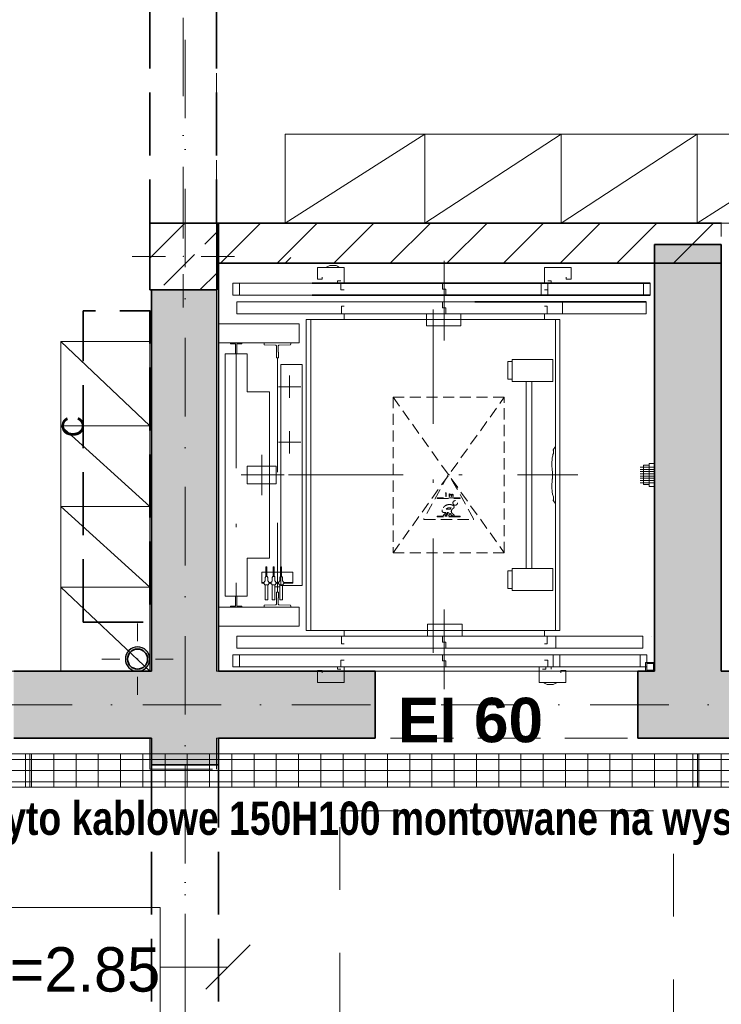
# Model space of a CAD drawing. Header units: millimetres. Extents: x 82175 to 237000, y 24756 to 471700.
# Tile 90 of 256: x 106547 to 109700, y 241211 to 245640. Entities that reach past the tile are written whole.
import ezdxf
from ezdxf.enums import TextEntityAlignment as Align

# ---------------------------------------------------------------- set-up
doc = ezdxf.new("R2010")
doc.units = ezdxf.units.MM
for name, pattern in [('DASHED', [0.75, 0.5, -0.25]), ('Krawędzie ukryte', [3.912222, 2.822222, -1.09]), ('Kropki i Kreski', [6.702778, 3.527778, -1.763889, 0, -1.411111]), ('Przerywana', [5.644444, 2.822222, -2.822222]), ('TRAZO_Y_PUNTO', [10.3, 5.15, -2.5, 0.15, -2.5])]:
    doc.linetypes.add(name, pattern=pattern)
for name, color, linetype, lineweight in [('#_EL - opis', 7, 'Continuous', 20), ('2DE_PRO_Cblf304L', 30, 'Continuous', 15), ('CP_DETAL', 33, 'Continuous', 9)]:
    doc.layers.add(name, color=color, linetype=linetype, lineweight=lineweight)
for name, color, linetype in [('2D - Ogólne', 8, 'Continuous'), ('2D - Rysunki i Obrazki', 8, 'Continuous'), ('Drzwi Archicad', 8, 'Continuous'), ('Instalacje - Went_Klim', 8, 'Continuous'), ('Instalacje - Wod_Kan', 8, 'Continuous'), ('Konstrukcja - Belki', 8, 'Continuous'), ('Konstrukcja - Siatka mod', 8, 'Continuous'), ('Konstrukcja - Stropy', 8, 'Continuous'), ('Konstrukcja - Słupy', 8, 'Continuous'), ('Konstrukcja - Ściany działowe', 8, 'Continuous'), ('Konstrukcja - Ściany nośne wew..P', 8, 'Continuous'), ('Opisy - Etykiety', 8, 'Continuous'), ('Opisy - Tekst', 8, 'Continuous'), ('Wnętrze - Umeblowanie', 8, 'Continuous')]:
    doc.layers.add(name, color=color, linetype=linetype)
doc.styles.add('CP_ATTR', font='ARIAL.TTF')
doc.styles.add('OP_100', font='ARIALN.TTF', dxfattribs={"width": 0.8, "height": 20})
doc.styles.add('STYL_AUTOMATYCZNY_5', font='txt')
doc.styles.add('STYL_AUTOMATYCZNY_7', font='txt')
doc.styles.add('STYL_AUTOMATYCZNY_8', font='txt')

# ---------------------------------------------------------------- blocks, each defined once
blk = doc.blocks.new('2Dcblfmark100')
at = {"color": 3}
for p, q in [((-10, -50), (-10, 50)), ((10, -50), (10, 50))]:
    blk.add_line(p, q, dxfattribs=at)
blk = doc.blocks.new('2dcblf_korcf105v_b150_h105_j5jok0')
at = {"layer": 'CP_DETAL'}
h = blk.add_hatch(dxfattribs=at)
h.set_pattern_fill('_USER', color=256, scale=100, angle=90, style=0, pattern_type=0)
h.set_pattern_definition([(90, (-3e-14, 0), (-100, 6e-15), [])])
h.paths.add_polyline_path([(0, 75), (20100, 75), (20100, -75), (0, -75)])
for p, q in [((0, 75), (20100, 75)), ((0, -75), (20100, -75))]:
    blk.add_line(p, q)
for p, q in [((20100, 50), (0, 50)), ((0, 0), (20100, 0)), ((20100, -50), (0, -50))]:
    blk.add_line(p, q, dxfattribs=at)
at = {"yscale": 1.5}
for p in [(12000, 0), (15000, 0)]:
    blk.add_blockref('2Dcblfmark100', p, dxfattribs=at)
at = {"linetype": 'ByBlock', "style": 'CP_ATTR', "flags": 9}
for tag in ['NAME', 'NUMBER', 'GROUP', 'ORDER-NO', 'PRODUCER', 'COUPLERS', 'MOUNTDIST', 'MOUNTINGS', 'OTHER', 'WEIGHT', 'DIVIDER', 'COVER']:
    blk.add_attdef(tag, text='', height=0.00005, dxfattribs=at).set_placement((-0.1, 0), align=Align.MIDDLE_LEFT)

msp = doc.modelspace()

# ---------------------------------------------------------------- hatches: boundary and pattern name
at = {"layer": 'Instalacje - Wod_Kan', "linetype": 'Continuous', "lineweight": 13}
h = msp.add_hatch(color=8, dxfattribs=at)
h.paths.add_polyline_path([(107021.8, 242763.9, 0.414214), (107076.8, 242708.9, 0.414214), (107131.8, 242763.9, 0.414214), (107076.8, 242818.9, 0.414214)])
h.paths.add_polyline_path([(107076.8, 242718.9, -1), (107076.8, 242808.9, -1)], flags=0)
at = {"layer": 'Konstrukcja - Słupy', "linetype": 'Continuous', "lineweight": 25}
h = msp.add_hatch(dxfattribs=at)
h.set_pattern_fill('Beton_zbrojony_0004', color=8, style=0, pattern_type=2)
h.set_pattern_definition([(45, (-135208.59, 523986.62), (-183.84776, 183.84776), []), (45, (-135300.5, 524078.54), (-183.84776, 183.84776), [195, -65])])
h.paths.add_polyline_path([(107132.4, 244424.9), (107432.4, 244424.9), (107432.4, 244724.9), (107132.4, 244724.9)])
at = {"layer": 'Konstrukcja - Ściany działowe', "linetype": 'Continuous', "lineweight": 13}
h = msp.add_hatch(dxfattribs=at)
h.set_pattern_fill('Bloczki_ceramiczne_0004', color=8, style=0, pattern_type=2)
h.set_pattern_definition([(45, (-135208.59, 523986.62), (-127.27922, 127.27922), [])])
h.paths.add_polyline_path([(107432.4, 244544.9), (109701.8, 244544.9), (109701.8, 244724.9), (107432.4, 244724.9)])
at = {"layer": 'Konstrukcja - Ściany nośne wew..P', "linetype": 'Continuous', "lineweight": 13}
for points in [[(107432.4, 244424.9), (107140, 244424.9), (107140, 242288.9), (107440, 242288.9), (107440, 244724.9), (107432.4, 244724.9)], [(109700, 242708.9), (109700, 244628.9), (109400, 244628.9), (109400, 242708.9)], [(106520, 242408.9), (107140, 242408.9), (107140, 242708.9), (106520, 242708.9)], [(107440, 242408.9), (108145, 242408.9), (108145, 242708.9), (107440, 242708.9)], [(112146.5, 242708.9), (109325.1, 242708.9), (109325.1, 242408.9), (112146.5, 242408.9)]]:
    msp.add_hatch(color=8, dxfattribs=at).paths.add_polyline_path(points)

# ---------------------------------------------------------------- linework, layer by layer
at = {"layer": '2D - Ogólne', "color": 8, "linetype": 'Przerywana', "lineweight": 13, "ltscale": 100, "flags": 128}
msp.add_lwpolyline([(107985.1, 242081.3), (109485.1, 242081.3), (109485.1, 240581.3), (107985.1, 240581.3)], close=True, dxfattribs=at)
at = {"layer": '2D - Rysunki i Obrazki', "color": 8, "linetype": 'Continuous', "lineweight": 13, "ltscale": 100}
for p, q in [((107740, 244544.9), (107765, 244569.9)), ((107440, 242708.9), (107440, 244544.9)), ((107765, 244544.9), (107440, 244544.9)), ((107885, 244524.9), (108005, 244524.9)), ((107885, 244471.9), (107885, 244524.9)), ((107925, 244524.9), (107929.6, 244528.7)), ((107925, 244524.9), (107925, 244524.9)), ((107929.6, 244528.7), (107935.3, 244531.7)), ((107935.3, 244531.7), (107941.3, 244533.4)), ((107941.3, 244533.4), (107947.5, 244533.9)), ((107962.5, 244533.9), (107947.4, 244533.9)), ((107968.7, 244533.4), (107962.5, 244533.9)), ((107974.7, 244531.7), (107968.7, 244533.4)), ((107980.4, 244528.7), (107974.7, 244531.7)), ((107985, 244524.9), (107980.4, 244528.7)), ((107985, 244524.9), (107985, 244524.9)), ((108005, 244524.9), (108005, 244454.9)), ((108905, 244524.9), (108905, 244454.9)), ((109025, 244524.9), (108905, 244524.9)), ((109021, 244544.9), (109040, 244544.9)), ((109021, 244544.9), (109400, 244544.9)), ((109025, 244471.9), (109025, 244524.9)), ((109400, 244544.9), (109400, 242708.9)), ((107907, 244481.9), (107907, 244471.9)), ((109003, 244481.9), (109003, 244471.9)), ((107505, 244454.9), (107505, 244400.9)), ((108920, 244454.9), (107505, 244454.9)), ((109381, 244454.9), (107505, 244454.9)), ((107535, 244400.9), (107535, 244454.9)), ((107907, 244471.9), (107885, 244471.9)), ((107975, 244464.9), (107990, 244464.9)), ((107975, 244454.9), (107975, 244464.9)), ((107990, 244454.9), (107990, 244424.9)), ((108055, 244454.9), (108055, 244454.9)), ((108405, 244454.9), (108055, 244454.9)), ((108405, 244454.9), (108055, 244454.9)), ((108405, 244454.9), (108405, 244454.9)), ((108447.5, 244454.9), (108447.5, 244427.9)), ((108505, 244454.9), (108505, 244454.9)), ((108855, 244454.9), (108505, 244454.9)), ((108855, 244454.9), (108505, 244454.9)), ((108855, 244454.9), (108855.1, 244454.9)), ((108890, 244454.9), (108890, 244400.9)), ((108935, 244464.9), (108920, 244464.9)), ((108920, 244400.9), (108920, 244454.9)), ((108920, 244454.9), (108920, 244424.9)), ((108935, 244454.9), (108935, 244464.9)), ((109003, 244471.9), (109025, 244471.9)), ((109351, 244454.9), (109351, 244400.9)), ((109381, 244400.9), (109381, 244454.9)), ((108920, 244400.9), (107505, 244400.9)), ((109381, 244400.9), (107505, 244400.9)), ((108005, 244424.9), (107990, 244424.9)), ((108405, 244400.9), (108055, 244400.9)), ((108447.5, 244427.9), (108462.5, 244427.9)), ((108462.5, 244427.9), (108462.5, 244400.9)), ((108855, 244400.9), (108505, 244400.9)), ((108905, 244424.9), (108920, 244424.9)), ((107523, 244370.9), (107523, 244316.9)), ((108987, 244370.9), (107523, 244370.9)), ((109363, 244370.9), (107523, 244370.9)), ((109363, 244370.9), (107687, 244370.9)), ((108005, 244350.9), (107993, 244350.9)), ((107993, 244350.9), (107993, 244316.9)), ((108405, 244370.9), (108055, 244370.9)), ((108405, 244370.9), (108055, 244370.9)), ((108055, 244370.9), (108055, 244370.9)), ((108405, 244370.9), (108405, 244370.9)), ((108447.5, 244343.9), (108447.5, 244370.9)), ((108855, 244370.9), (108505, 244370.9)), ((108855, 244370.9), (108505, 244370.9)), ((108505, 244370.9), (108505, 244370.9)), ((108855, 244370.9), (108855.1, 244370.9)), ((108905, 244350.9), (108917, 244350.9)), ((108917, 244316.9), (108917, 244350.9)), ((108987, 244316.9), (108987, 244370.9)), ((109363, 244316.9), (109363, 244370.9)), ((107523, 244316.9), (108987, 244316.9)), ((107523, 244316.9), (107523, 244316.9)), ((108987, 244316.9), (107523, 244316.9)), ((107523, 244316.9), (109363, 244316.9)), ((109363, 244316.9), (107523, 244316.9)), ((109363, 244316.9), (107687, 244316.9)), ((108005, 244291.9), (108005, 244316.9)), ((108405, 244316.9), (108055, 244316.9)), ((108156, 244316.9), (108304, 244316.9)), ((108156, 244316.9), (108156, 244316.9)), ((108304, 244316.9), (108304, 244316.9)), ((108375, 244316.9), (108375, 244262.9)), ((108462.5, 244343.9), (108447.5, 244343.9)), ((108462.5, 244316.9), (108462.5, 244343.9)), ((108855, 244316.9), (108505, 244316.9)), ((108530, 244262.9), (108530, 244316.9)), ((108905, 244316.9), (108743, 244316.9)), ((108905, 244291.9), (108905, 244316.9)), ((108955, 244316.9), (108955, 244316.9)), ((108955, 244316.9), (108955, 244316.9)), ((108955, 244316.9), (108955, 244316.9)), ((107803, 244271.9), (107440, 244271.9)), ((107440, 244271.9), (107440, 244186.9)), ((107803, 244186.9), (107803, 244271.9)), ((107835, 242891.9), (107835, 244291.9)), ((107835, 244291.9), (108975, 244291.9)), ((107855, 244291.9), (108955, 244291.9)), ((107855, 244291.9), (107855, 244166.9)), ((107855, 244291.9), (107855, 242891.9)), ((108375, 244262.9), (108530, 244262.9)), ((108955, 244291.9), (108743, 244291.9)), ((108955, 244291.9), (108955, 242891.9)), ((108955, 244291.9), (108955, 244166.9)), ((108975, 244291.9), (108975, 242891.9)), ((107440, 244186.9), (107803, 244186.9)), ((107495, 244182.9), (107495, 244185.9)), ((107544, 244186.9), (107496, 244186.9)), ((107516.5, 244181.9), (107496, 244181.9)), ((107517.5, 244180.9), (107517.5, 244137.9)), ((107522.5, 244137.9), (107522.5, 244180.9)), ((107523.5, 244181.9), (107544, 244181.9)), ((107545, 244185.9), (107545, 244182.9)), ((107645, 244186.9), (107645, 244179.8)), ((107645, 244186.9), (107765, 244186.9)), ((107698.1, 244175.7), (107647.9, 244176.8)), ((107701, 244145.3), (107701, 244172.7)), ((107709, 244145.3), (107709, 244172.7)), ((107711.9, 244175.7), (107762.1, 244176.8)), ((107765, 244186.9), (107765, 244179.8)), ((107570, 244136.9), (107470, 244136.9)), ((107470, 244136.9), (107470, 243046.9)), ((107521.5, 244136.9), (107518.5, 244136.9)), ((107520, 244136.9), (107520, 243731.9)), ((107520, 244136.9), (107520, 243856.9)), ((107570, 243965.9), (107570, 244136.9)), ((107700.6, 244144.9), (107700.5, 244144.9)), ((107700.5, 244119.9), (107700.5, 244144.9)), ((107709.5, 244144.9), (107709.4, 244144.9)), ((107709.5, 244119.9), (107709.5, 244144.9)), ((107701.5, 244118.9), (107700.5, 244119.9)), ((107701.5, 244118.9), (107708.5, 244118.9)), ((107705, 244118.9), (107705, 243731.9)), ((107708.5, 244118.9), (107709.5, 244119.9)), ((107720, 244088.9), (107720, 243094.9)), ((107817, 244088.9), (107720, 244088.9)), ((107817, 244088.9), (107817, 243094.9)), ((108760.9, 244101.9), (108740.9, 244101.9)), ((108740.9, 244101.9), (108740.9, 244022.4)), ((108943.4, 244111.9), (108760.9, 244111.9)), ((108760.9, 244111.9), (108760.9, 244012.4)), ((108943.4, 244012.4), (108943.4, 244111.9)), ((108740.9, 244022.4), (108760.9, 244022.4)), ((108760.9, 244012.4), (108943.4, 244012.4)), ((108824, 244012.4), (108824, 243171.4)), ((108849, 243171.4), (108849, 244012.4)), ((107670, 243965.9), (107570, 243965.9)), ((107670, 243965.9), (107670, 243217.9)), ((108954.9, 243719.7), (108944, 243705)), ((108944, 243705.2), (108944.1, 243705.2)), ((108946, 243702), (108946, 243688.1)), ((108955.1, 243464.1), (108954.9, 243719.7)), ((108938.5, 243639.7), (108938.5, 243639.7)), ((108938.5, 243639.7), (108938.5, 243629.8)), ((108938.6, 243640.1), (108938.6, 243640.1)), ((108941.9, 243673.6), (108940, 243668.7)), ((108940, 243656.8), (108940, 243668.7)), ((108941.9, 243673.6), (108942.8, 243678.6)), ((109376, 243643.4), (109376, 243540.4)), ((109376, 243643.4), (109400, 243643.4)), ((109400, 243643.4), (109400, 243540.4)), ((107570, 243631.9), (107570, 243551.9)), ((107700, 243631.9), (107570, 243631.9)), ((107700, 243631.9), (107700, 243551.9)), ((108938.6, 243637.3), (108938.5, 243637.3)), ((108938.5, 243636.9), (108938.5, 243636.9)), ((108940, 243624.1), (108940.1, 243612.4)), ((108940.1, 243612.4), (108941.9, 243607.8)), ((108941.9, 243574.4), (108941.9, 243607.8)), ((109335, 243626.9), (109395, 243626.9)), ((109335, 243616.9), (109395, 243616.9)), ((109335, 243606.9), (109395, 243606.9)), ((109335, 243596.9), (109395, 243596.9)), ((109340, 243626.9), (109351, 243626.9)), ((109340, 243616.9), (109351, 243616.9)), ((109340, 243606.9), (109351, 243606.9)), ((109340, 243596.9), (109351, 243596.9)), ((109351, 243635.4), (109376, 243635.4)), ((109351, 243635.4), (109351, 243548.4)), ((107570, 243551.9), (107700, 243551.9)), ((108940.9, 243572.4), (108940, 243569.5)), ((108940, 243557.6), (108940, 243569.5)), ((108941.9, 243574.4), (108940.9, 243572.4)), ((109335, 243586.9), (109395, 243586.9)), ((109335, 243576.9), (109395, 243576.9)), ((109335, 243566.9), (109395, 243566.9)), ((109335, 243556.9), (109395, 243556.9)), ((109340, 243586.9), (109351, 243586.9)), ((109340, 243576.9), (109351, 243576.9)), ((109340, 243566.9), (109351, 243566.9)), ((109340, 243556.9), (109351, 243556.9)), ((108938.5, 243540.5), (108938.5, 243530.6)), ((108938.5, 243540.5), (108938.5, 243540.5)), ((108938.5, 243537.7), (108938.5, 243537.7)), ((108940, 243524.8), (108940.1, 243513.2)), ((108940.1, 243513.2), (108941.9, 243508.6)), ((109351, 243548.4), (109376, 243548.4)), ((109376, 243540.4), (109400, 243540.4)), ((108944, 243477.1), (108944.1, 243477.1)), ((108944, 243477.1), (108955.1, 243464.1)), ((108945.7, 243494.5), (108946, 243494.1)), ((108946, 243494.1), (108946, 243480.3)), ((107705, 243064.9), (107705, 243376.9)), ((107705, 243064.9), (107705, 243376.9)), ((107570, 243217.9), (107570, 243046.9)), ((107670, 243217.9), (107570, 243217.9)), ((107653.7, 243154.9), (107635.1, 243154.9)), ((107635.1, 243154.9), (107635.1, 243104.9)), ((107653.7, 243178.7), (107653.7, 243135.1)), ((107658.4, 243178.7), (107653.7, 243178.7)), ((107658.4, 243135.1), (107658.4, 243178.7)), ((107685.7, 243154.9), (107658.4, 243154.9)), ((107685.7, 243178.7), (107685.7, 243135.1)), ((107690.4, 243178.7), (107685.7, 243178.7)), ((107690.4, 243135.1), (107690.4, 243178.7)), ((107719.7, 243154.9), (107690.4, 243154.9)), ((107719.7, 243178.7), (107719.7, 243135.1)), ((107724.4, 243178.7), (107719.7, 243178.7)), ((107724.4, 243135.1), (107724.4, 243178.7)), ((107775.1, 243154.9), (107724.4, 243154.9)), ((107775.1, 243104.9), (107775.1, 243154.9)), ((108760.9, 243161.4), (108740.9, 243161.4)), ((108740.9, 243161.4), (108740.9, 243081.9)), ((108943.4, 243171.4), (108760.9, 243171.4)), ((108760.9, 243171.4), (108760.9, 243071.9)), ((108943.4, 243071.9), (108943.4, 243171.4)), ((107635.1, 243107.9), (107644.1, 243107.9)), ((107647.6, 243110), (107644.1, 243110)), ((107644.1, 243110), (107644.1, 243102.3)), ((107650.1, 243114), (107647.6, 243114)), ((107647.6, 243114), (107647.6, 243110)), ((107650.1, 243131.1), (107651.1, 243132.1)), ((107650.1, 243114), (107650.1, 243131.1)), ((107651.1, 243134.6), (107651.6, 243135.1)), ((107651.1, 243132.1), (107651.1, 243134.6)), ((107651.6, 243135.1), (107660.6, 243135.1)), ((107660.6, 243135.1), (107661.1, 243134.6)), ((107661.1, 243134.6), (107661.1, 243132.1)), ((107661.1, 243132.1), (107662.1, 243131.1)), ((107662.1, 243131.1), (107662.1, 243114)), ((107664.6, 243114), (107662.1, 243114)), ((107664.6, 243110), (107664.6, 243114)), ((107668, 243110), (107664.6, 243110)), ((107668, 243102.3), (107668, 243110)), ((107668, 243107.9), (107676.1, 243107.9)), ((107679.6, 243110), (107676.1, 243110)), ((107676.1, 243110), (107676.1, 243102.3)), ((107679.6, 243114), (107682.1, 243114)), ((107682.1, 243114), (107679.6, 243114)), ((107679.6, 243110), (107679.6, 243114)), ((107682.1, 243131.1), (107683.1, 243132.1)), ((107682.1, 243114), (107682.1, 243131.1)), ((107683.1, 243134.6), (107683.6, 243135.1)), ((107683.1, 243132.1), (107683.1, 243134.6)), ((107683.6, 243135.1), (107692.6, 243135.1)), ((107692.6, 243135.1), (107693.1, 243134.6)), ((107693.1, 243134.6), (107693.1, 243132.1)), ((107693.1, 243132.1), (107694.1, 243131.1)), ((107694.1, 243131.1), (107694.1, 243114)), ((107694.1, 243114), (107696.6, 243114)), ((107696.6, 243114), (107694.1, 243114)), ((107696.6, 243114), (107696.6, 243110)), ((107700, 243110), (107696.6, 243110)), ((107700, 243102.3), (107700, 243110)), ((107700, 243107.9), (107710.1, 243107.9)), ((107713.6, 243110), (107710.1, 243110)), ((107710.1, 243110), (107710.1, 243102.3)), ((107713.6, 243114), (107716.1, 243114)), ((107716.1, 243114), (107713.6, 243114)), ((107713.6, 243114), (107716.1, 243114)), ((107713.6, 243110), (107713.6, 243114)), ((107716.1, 243131.1), (107717.1, 243132.1)), ((107716.1, 243114), (107716.1, 243131.1)), ((107717.1, 243134.6), (107717.6, 243135.1)), ((107717.1, 243132.1), (107717.1, 243134.6)), ((107717.6, 243135.1), (107726.6, 243135.1)), ((107726.6, 243135.1), (107727.1, 243134.6)), ((107727.1, 243134.6), (107727.1, 243132.1)), ((107727.1, 243132.1), (107728.1, 243131.1)), ((107728.1, 243131.1), (107728.1, 243114)), ((107728.1, 243114), (107730.6, 243114)), ((107730.6, 243114), (107728.1, 243114)), ((107728.1, 243114), (107730.6, 243114)), ((107730.6, 243114), (107730.6, 243110)), ((107734, 243110), (107730.6, 243110)), ((107734, 243102.3), (107734, 243110)), ((107734, 243107.9), (107775.1, 243107.9)), ((107635.1, 243104.9), (107644.1, 243104.9)), ((107644.1, 243102.3), (107647.6, 243102.3)), ((107647.6, 243098.3), (107647.6, 243102.3)), ((107664.6, 243098.4), (107647.6, 243098.3)), ((107650.1, 243098.3), (107650.1, 243032.1)), ((107662.1, 243032.1), (107662.1, 243098.3)), ((107664.6, 243102.3), (107668, 243102.3)), ((107664.6, 243102.3), (107664.6, 243098.4)), ((107668, 243104.9), (107676.1, 243104.9)), ((107676.1, 243102.3), (107679.6, 243102.3)), ((107679.6, 243098.4), (107679.6, 243102.3)), ((107696.6, 243098.3), (107679.6, 243098.4)), ((107682.1, 243098.3), (107682.1, 243032.1)), ((107694.1, 243032.1), (107694.1, 243098.3)), ((107696.6, 243102.3), (107700, 243102.3)), ((107696.6, 243102.3), (107696.6, 243098.3)), ((107697.1, 243088.4), (107713.1, 243088.4)), ((107700, 243104.9), (107710.1, 243104.9)), ((107701.5, 243064.9), (107700.5, 243063.9)), ((107700.5, 243063.9), (107700.5, 243038.9)), ((107701.5, 243064.9), (107708.5, 243064.9)), ((107705.1, 243088.4), (107705.1, 243092.4)), ((107705.1, 243088.4), (107705.1, 243084.8)), ((107708.5, 243064.9), (107709.5, 243063.9)), ((107709.5, 243063.9), (107709.5, 243038.9)), ((107710.1, 243102.3), (107713.6, 243102.3)), ((107713.6, 243098.3), (107713.6, 243102.3)), ((107730.6, 243098.3), (107713.6, 243098.3)), ((107716.1, 243098.3), (107716.1, 243032.1)), ((107817, 243094.9), (107720, 243094.9)), ((107728.1, 243096.9), (107728.1, 243098.3)), ((107728.1, 243032.1), (107728.1, 243096.9)), ((107730.6, 243102.3), (107734, 243102.3)), ((107730.6, 243102.3), (107730.6, 243098.3)), ((107734, 243104.9), (107775.1, 243104.9)), ((108740.9, 243081.9), (108760.9, 243081.9)), ((108760.9, 243071.9), (108943.4, 243071.9)), ((107570, 243046.9), (107470, 243046.9)), ((107517.5, 243002.9), (107517.5, 243045.9)), ((107521.5, 243046.9), (107518.5, 243046.9)), ((107522.5, 243045.9), (107522.5, 243002.9)), ((107650.1, 243032.1), (107651.1, 243031.1)), ((107651.1, 243031.1), (107661.1, 243031.1)), ((107661.1, 243031.1), (107662.1, 243032.1)), ((107682.1, 243032.1), (107683.1, 243031.1)), ((107683.1, 243031.1), (107693.1, 243031.1)), ((107693.1, 243031.1), (107694.1, 243032.1)), ((107700.6, 243038.9), (107700.5, 243038.9)), ((107701, 243038.5), (107701, 243011)), ((107709, 243038.5), (107709, 243011)), ((107709.5, 243038.9), (107709.4, 243038.9)), ((107716.1, 243032.1), (107717.1, 243031.1)), ((107717.1, 243031.1), (107727.1, 243031.1)), ((107727.1, 243031.1), (107728.1, 243032.1)), ((107803, 242996.9), (107440, 242996.9)), ((107440, 242996.9), (107440, 242911.9)), ((107495, 243000.9), (107495, 242997.9)), ((107516.5, 243001.9), (107496, 243001.9)), ((107544, 242996.9), (107496, 242996.9)), ((107523.5, 243001.9), (107544, 243001.9)), ((107545, 242997.9), (107545, 243000.9)), ((107645, 242996.9), (107645, 243003.9)), ((107645, 242996.9), (107765, 242996.9)), ((107698.1, 243008), (107647.9, 243006.9)), ((107711.9, 243008), (107762.1, 243006.9)), ((107765, 242996.9), (107765, 243003.9)), ((107803, 242911.9), (107803, 242996.9)), ((108955, 242891.9), (108955, 242985.9)), ((107440, 242911.9), (107803, 242911.9)), ((107835, 242891.9), (108975, 242891.9)), ((108005, 242891.9), (108005, 242866.9)), ((108380, 242920.9), (108380, 242866.9)), ((108535, 242920.9), (108380, 242920.9)), ((108535, 242866.9), (108535, 242920.9)), ((108955, 242891.9), (108743, 242891.9)), ((108905, 242891.9), (108905, 242866.9)), ((107523, 242866.9), (107711, 242866.9)), ((108957, 242866.9), (107523, 242866.9)), ((107523, 242866.9), (107523, 242812.9)), ((107523, 242866.9), (108957, 242866.9)), ((107523, 242866.9), (107523, 242866.9)), ((109347, 242866.9), (107523, 242866.9)), ((107523, 242866.9), (109347, 242866.9)), ((107955, 242866.9), (107955.1, 242866.9)), ((107955, 242866.9), (107955.1, 242866.9)), ((107955, 242866.9), (107955.1, 242866.9)), ((107993, 242866.9), (107993, 242832.9)), ((108055, 242866.9), (108405, 242866.9)), ((108447.5, 242866.9), (108447.5, 242839.9)), ((108505, 242866.9), (108855, 242866.9)), ((108754, 242866.9), (108606, 242866.9)), ((108606, 242866.9), (108606.1, 242866.9)), ((108905, 242866.9), (108743, 242866.9)), ((108754, 242866.9), (108754.1, 242866.9)), ((108917, 242832.9), (108917, 242866.9)), ((108957, 242812.9), (108957, 242866.9)), ((109347, 242812.9), (109347, 242866.9)), ((109347, 242866.9), (109347, 242866.9)), ((109387, 242866.9), (109387, 242866.9)), ((107523, 242812.9), (108617, 242812.9)), ((107523, 242812.9), (107711, 242812.9)), ((107523, 242812.9), (108957, 242812.9)), ((107523, 242812.9), (109347, 242812.9)), ((108005, 242832.9), (107993, 242832.9)), ((108055, 242812.9), (108405, 242812.9)), ((108055, 242812.9), (108405, 242812.9)), ((108055, 242812.9), (108055, 242812.9)), ((108405, 242812.9), (108405, 242812.9)), ((108447.5, 242839.9), (108462.5, 242839.9)), ((108462.5, 242839.9), (108462.5, 242812.9)), ((108505, 242812.9), (108855, 242812.9)), ((108505, 242812.9), (108855, 242812.9)), ((108505, 242812.9), (108505, 242812.9)), ((108855, 242812.9), (108855.1, 242812.9)), ((108905, 242832.9), (108917, 242832.9)), ((107505, 242782.9), (108243, 242782.9)), ((107505, 242782.9), (108617, 242782.9)), ((107505, 242782.9), (107885, 242782.9)), ((107505, 242782.9), (107505, 242728.9)), ((107505, 242782.9), (108975, 242782.9)), ((107505, 242782.9), (109365, 242782.9)), ((107535, 242728.9), (107535, 242782.9)), ((107990, 242728.9), (107990, 242758.9)), ((108005, 242758.9), (107990, 242758.9)), ((108055, 242782.9), (108405, 242782.9)), ((108447.5, 242755.9), (108447.5, 242782.9)), ((108462.5, 242755.9), (108447.5, 242755.9)), ((108462.5, 242728.9), (108462.5, 242755.9)), ((108505, 242782.9), (108855, 242782.9)), ((108905, 242758.9), (108920, 242758.9)), ((108920, 242728.9), (108920, 242758.9)), ((108945, 242782.9), (108945, 242728.9)), ((108975, 242728.9), (108975, 242782.9)), ((109335, 242782.9), (109335, 242728.9)), ((109365, 242728.9), (109365, 242782.9)), ((107440, 242708.9), (107865, 242708.9)), ((107440, 242708.9), (107440, 242708.9)), ((107505, 242728.9), (107885, 242728.9)), ((107505, 242728.9), (108975, 242728.9)), ((107505, 242728.9), (109365, 242728.9)), ((107885, 242711.9), (107885, 242658.9)), ((107907, 242711.9), (107885, 242711.9)), ((107907, 242701.9), (107907, 242711.9)), ((107975, 242728.9), (107975, 242718.9)), ((107975, 242718.9), (107990, 242718.9)), ((108005, 242658.9), (108005, 242728.9)), ((108055, 242728.9), (108055, 242728.9)), ((108055, 242728.9), (108405, 242728.9)), ((108055, 242728.9), (108405, 242728.9)), ((108405, 242728.9), (108405, 242728.9)), ((108505, 242728.9), (108505, 242728.9)), ((108505, 242728.9), (108855, 242728.9)), ((108505, 242728.9), (108855, 242728.9)), ((108855, 242728.9), (108855.1, 242728.9)), ((108881, 242658.9), (108881, 242728.9)), ((108911, 242718.9), (108896, 242718.9)), ((108911, 242728.9), (108911, 242718.9)), ((108935, 242728.9), (108935, 242718.9)), ((108979, 242711.9), (109001, 242711.9)), ((108979, 242701.9), (108979, 242711.9)), ((109001, 242711.9), (109001, 242658.9)), ((109021, 242708.9), (109400, 242708.9)), ((109400, 242748.9), (109360, 242748.9)), ((109360, 242748.9), (109360, 242708.9)), ((109360, 242708.9), (109400, 242708.9)), ((109395, 242743.9), (109365, 242743.9)), ((109365, 242743.9), (109365, 242713.9)), ((109365, 242713.9), (109395, 242713.9)), ((109395, 242713.9), (109395, 242743.9)), ((109400, 242708.9), (109400, 242748.9)), ((107885, 242658.9), (108005, 242658.9)), ((109001, 242658.9), (108881, 242658.9)), ((108901, 242658.9), (108905.6, 242655.1)), ((108901, 242658.9), (108901.1, 242658.9)), ((108905.6, 242655.1), (108911.3, 242652.1)), ((108911.3, 242652.1), (108917.3, 242650.4)), ((108917.3, 242650.4), (108923.5, 242649.9)), ((108938.5, 242649.9), (108923.4, 242649.9)), ((108944.7, 242650.4), (108938.5, 242649.9)), ((108950.7, 242652.1), (108944.7, 242650.4)), ((108956.4, 242655.1), (108950.7, 242652.1)), ((108961, 242658.9), (108956.4, 242655.1)), ((108961, 242658.9), (108961, 242658.9))]:
    msp.add_line(p, q, dxfattribs=at)
at = {"layer": '2D - Rysunki i Obrazki', "color": 8, "linetype": 'TRAZO_Y_PUNTO', "lineweight": 13, "ltscale": 100}
for p, q in [((108455, 244554.9), (108455, 244196.9)), ((108405, 242791.9), (108405, 244391.9)), ((107520, 244136.9), (107520, 243046.9)), ((107705, 244118.9), (107705, 243064.9)), ((107760, 243938.9), (107760, 244038.9)), ((107710, 243988.9), (107760, 243988.9)), ((107810, 243988.9), (107760, 243988.9)), ((107760, 243688.9), (107760, 243788.9)), ((107710, 243738.9), (107760, 243738.9)), ((107810, 243738.9), (107760, 243738.9)), ((107635, 243681.9), (107635, 243501.9)), ((107542.5, 243591.9), (107736.2, 243591.9)), ((107755, 243591.9), (109055, 243591.9)), ((107817, 243591.9), (107758, 243591.9)), ((108455, 242628.9), (108455, 242986.9))]:
    msp.add_line(p, q, dxfattribs=at)
at = {"layer": '2D - Rysunki i Obrazki', "color": 8, "linetype": 'Continuous', "lineweight": 35, "ltscale": 100}
for p, q in [((109381, 244454.9), (107861, 244454.9)), ((109381, 244400.9), (107861, 244400.9)), ((109381, 244400.9), (108219, 244400.9)), ((109381, 244400.9), (108593, 244400.9)), ((109363, 244370.9), (108593, 244370.9))]:
    msp.add_line(p, q, dxfattribs=at)
at = {"layer": '2D - Rysunki i Obrazki', "color": 8, "linetype": 'Continuous', "lineweight": 18, "ltscale": 100}
msp.add_line((109363, 244316.9), (109363, 244316.9), dxfattribs=at)
at = {"layer": '2D - Rysunki i Obrazki', "color": 8, "linetype": 'DASHED', "lineweight": 13, "ltscale": 100}
for p, q in [((108725, 243941.9), (108225, 243941.9)), ((108225, 243941.9), (108225, 243241.9)), ((108225, 243241.9), (108725, 243941.9)), ((108225, 243941.9), (108725, 243241.9)), ((108725, 243241.9), (108725, 243941.9)), ((108472.9, 243593), (108363.3, 243394.8)), ((108586.7, 243394.8), (108477.1, 243593)), ((108460.2, 243509.5), (108461.2, 243511.2)), ((108462.8, 243509.5), (108460.2, 243509.5)), ((108461.2, 243511.2), (108464.2, 243511.2)), ((108462.8, 243494.7), (108462.8, 243509.5)), ((108464.2, 243511.2), (108464.2, 243494.7)), ((108477.8, 243506.7), (108479.3, 243506.7)), ((108477.8, 243494.7), (108477.8, 243506.7)), ((108479.3, 243506.7), (108479.3, 243503.8)), ((108423.6, 243488.6), (108423.6, 243485.7)), ((108526.4, 243488.6), (108423.6, 243488.6)), ((108423.6, 243485.7), (108526.4, 243485.7)), ((108464.2, 243494.7), (108462.8, 243494.7)), ((108479.3, 243494.7), (108477.8, 243494.7)), ((108479.3, 243499.7), (108479.3, 243494.7)), ((108486, 243494.7), (108486, 243499.7)), ((108487.5, 243494.7), (108486, 243494.7)), ((108487.5, 243500), (108487.5, 243494.7)), ((108494.3, 243494.7), (108494.3, 243499.6)), ((108495.8, 243494.7), (108494.3, 243494.7)), ((108495.8, 243501.8), (108495.8, 243494.7)), ((108526.4, 243488.6), (108526.4, 243485.7)), ((108449.3, 243406.1), (108462, 243423.5)), ((108452.7, 243423.5), (108462, 243423.5)), ((108470.2, 243423.5), (108458.2, 243407.2)), ((108463.6, 243437.9), (108478.6, 243437.9)), ((108465.7, 243408.3), (108474.6, 243423.5)), ((108470.2, 243423.5), (108474.6, 243423.5)), ((108481.1, 243420.2), (108474.6, 243408.3)), ((108365.4, 243391.2), (108584.6, 243391.2)), ((108423.6, 243403.2), (108423.6, 243406.1)), ((108423.6, 243406.1), (108449.3, 243406.1)), ((108526.4, 243403.2), (108423.6, 243403.2)), ((108458.2, 243407.2), (108458.2, 243406.1)), ((108458.2, 243406.1), (108468.6, 243406.1)), ((108468.6, 243406.1), (108465.7, 243408.3)), ((108474.6, 243408.3), (108478.6, 243406.1)), ((108478.6, 243406.1), (108526.4, 243406.1)), ((108526.4, 243406.1), (108526.4, 243403.2)), ((108225, 243241.9), (108725, 243241.9))]:
    msp.add_line(p, q, dxfattribs=at)
msp.add_circle((108504.3, 243466.3), 10.3, dxfattribs=at)
at = {"layer": '2D - Rysunki i Obrazki', "color": 8, "linetype": 'Continuous', "lineweight": 13, "ltscale": 100}
for centre, radius, start, end in [((107496, 244185.9), 1, 90, 180), ((107496, 244182.9), 1, 180, 270), ((107516.5, 244180.9), 1, 0, 90), ((107523.5, 244180.9), 1, 90, 180), ((107523.5, 244180.9), 1, 90, 180), ((107544, 244185.9), 1, 0, 90), ((107544, 244182.9), 1, 270, 0), ((107648, 244179.8), 3, 180, 268.7315), ((107698, 244172.7), 3, 0, 88.7315), ((107712, 244172.7), 3, 91.2685, 180), ((107762, 244179.8), 3, 271.2685, 0), ((107518.5, 244137.9), 1, 180, 270), ((107521.5, 244137.9), 1, 270, 0), ((107700.6, 244145.3), 0.4, 270, 0), ((107709.4, 244145.3), 0.4, 180, 270), ((108963.1, 243677.1), 20.4, 147.2533, 175.8768), ((108947.4, 243705), 3.4, 177.7174, 244.9852), ((109010, 243642.2), 71.5, 168.2043, 182.0544), ((108963.4, 243633.3), 25.2, 188.0952, 201.6366), ((109010, 243543), 71.5, 168.2043, 182.0544), ((108963.4, 243534.1), 25.2, 188.0952, 201.6366), ((108977.9, 243510.6), 36, 183.1863, 206.7274), ((108947.4, 243477.2), 3.4, 115.0148, 182.2826), ((107518.5, 243045.9), 1, 90, 180), ((107521.5, 243045.9), 1, 0, 90), ((107700.6, 243038.5), 0.4, 0, 90), ((107709.4, 243038.5), 0.4, 90, 180), ((107496, 243000.9), 1, 90, 180), ((107496, 242997.9), 1, 180, 270), ((107516.5, 243002.9), 1, 270, 0), ((107523.5, 243002.9), 1, 180, 270), ((107523.5, 243002.9), 1, 180, 270), ((107544, 243000.9), 1, 0, 90), ((107544, 242997.9), 1, 270, 0), ((107648, 243003.9), 3, 91.2685, 180), ((107698, 243011), 3, 271.2685, 0), ((107712, 243011), 3, 180, 268.7315), ((107762, 243003.9), 3, 0, 88.7315)]:
    msp.add_arc(centre, radius, start, end, dxfattribs=at)
at = {"layer": '2D - Rysunki i Obrazki', "color": 8, "linetype": 'DASHED', "lineweight": 13, "ltscale": 100}
for centre, radius, start, end in [((108475, 243591.9), 2.4, 28.9233, 151.0767), ((108482.7, 243499.7), 5.29, 38.6725, 129.7908), ((108482.7, 243499.7), 3.39, 0, 180), ((108490.9, 243499.7), 5.29, 23.1163, 141.2157), ((108490.9, 243499.7), 3.39, 358.3302, 183.773), ((108452.7, 243432.8), 7.2, 162.6342, 189.1494), ((108452.7, 243430.7), 7.2, 171.9833, 270), ((108478.5, 243424.8), 34.3, 60.2025, 162.6342), ((108478.5, 243424.8), 19.9, 68.3898, 138.6111), ((108478.6, 243430.7), 7.2, 65.5307, 90), ((108500.9, 243428.1), 21.3, 201.9174, 252.2759), ((108500.9, 243428.1), 21.3, 135.0045, 154.7354), ((108500.9, 243428.1), 14, 121.9992, 252.2759), ((108491.6, 243443.1), 3.68, 301.9992, 337.3011), ((108492, 243448.2), 7.2, 294.5442, 60.2025), ((108365.4, 243393.6), 2.4, 151.0767, 270), ((108495.5, 243411.3), 3.68, 252.2759, 72.2759), ((108584.6, 243393.6), 2.4, 270, 28.9233)]:
    msp.add_arc(centre, radius, start, end, dxfattribs=at)
at = {"layer": 'Drzwi Archicad', "color": 8, "linetype": 'Continuous', "lineweight": 35, "ltscale": 100}
for p, q in [((108145, 242408.9), (108145, 242708.9)), ((109325.1, 242408.9), (109325.1, 242708.9))]:
    msp.add_line(p, q, dxfattribs=at)
at = {"layer": 'Instalacje - Went_Klim', "color": 8, "linetype": 'Krawędzie ukryte', "lineweight": 35, "ltscale": 100, "flags": 128}
msp.add_lwpolyline([(106831.8, 242930.7), (106831.8, 244330.7), (107131.8, 244330.7), (107131.8, 242930.7)], close=True, dxfattribs=at)
at = {"layer": 'Instalacje - Wod_Kan', "color": 8, "linetype": 'Continuous', "lineweight": 0, "ltscale": 100}
for p, q in [((107076.8, 242843.9), (107076.8, 242923.9)), ((106996.8, 242763.9), (106916.8, 242763.9)), ((107156.8, 242763.9), (107236.8, 242763.9)), ((107076.8, 242683.9), (107076.8, 242603.9))]:
    msp.add_line(p, q, dxfattribs=at)
at = {"layer": 'Instalacje - Wod_Kan', "color": 8, "linetype": 'Continuous', "lineweight": 25, "ltscale": 100, "flags": 128}
msp.add_lwpolyline([(107021.8, 242763.9, 0.414214), (107076.8, 242708.9, 0.414214), (107131.8, 242763.9, 0.414214), (107076.8, 242818.9, 0.414214)], format="xyb", close=True, dxfattribs=at)
at = {"layer": 'Instalacje - Wod_Kan', "color": 8, "linetype": 'Continuous', "lineweight": 35, "ltscale": 100, "flags": 128}
msp.add_lwpolyline([(107076.8, 242718.9, -1), (107076.8, 242808.9, -1)], format="xyb", close=True, dxfattribs=at)
at = {"layer": 'Instalacje - Wod_Kan', "color": 8, "linetype": 'Continuous', "lineweight": 0, "ltscale": 100}
msp.add_point((107076.8, 242763.9), dxfattribs=at)
at = {"layer": 'Konstrukcja - Belki', "color": 8, "linetype": 'Krawędzie ukryte', "lineweight": 35, "ltscale": 100}
for p, q in [((107131.8, 247658.9), (107131.8, 244724.9)), ((107431.8, 247658.9), (107431.8, 244724.9)), ((107131.8, 244724.9), (107431.8, 244724.9)), ((107140, 242288.9), (107140, 240348.8)), ((107140, 242288.9), (107440, 242288.9)), ((107440, 242288.9), (107440, 240348.8))]:
    msp.add_line(p, q, dxfattribs=at)
at = {"layer": 'Konstrukcja - Belki', "color": 8, "linetype": 'Kropki i Kreski', "lineweight": 13, "ltscale": 100}
for p, q in [((107281.8, 247658.9), (107281.8, 244724.9)), ((107290, 242288.9), (107290, 240348.8))]:
    msp.add_line(p, q, dxfattribs=at)
at = {"layer": 'Konstrukcja - Siatka mod', "color": 8, "linetype": 'Kropki i Kreski', "lineweight": 13, "ltscale": 100}
for p, q in [((107290, 233800), (107290, 250764.8)), ((93022.5, 242558.9), (122467, 242558.9))]:
    msp.add_line(p, q, dxfattribs=at)
at = {"layer": 'Konstrukcja - Stropy', "color": 8, "linetype": 'Continuous', "lineweight": 13, "ltscale": 100, "flags": 128}
msp.add_lwpolyline([(109400, 242708.9), (109400, 244544.9), (107431.8, 244544.9), (107431.8, 242708.9)], close=True, dxfattribs=at)
at = {"layer": 'Konstrukcja - Słupy', "color": 8, "linetype": 'Continuous', "lineweight": 0, "ltscale": 100}
for p, q in [((107282.4, 244654.9), (107282.4, 244804.9)), ((107202.4, 244574.9), (107052.4, 244574.9)), ((107362.4, 244574.9), (107512.4, 244574.9)), ((107282.4, 244494.9), (107282.4, 244344.9))]:
    msp.add_line(p, q, dxfattribs=at)
at = {"layer": 'Konstrukcja - Słupy', "color": 8, "linetype": 'Continuous', "lineweight": 35, "ltscale": 100, "flags": 128}
msp.add_lwpolyline([(107132.4, 244424.9), (107432.4, 244424.9), (107432.4, 244724.9), (107132.4, 244724.9)], close=True, dxfattribs=at)
at = {"layer": 'Konstrukcja - Słupy', "color": 8, "linetype": 'Continuous', "lineweight": 0, "ltscale": 100}
msp.add_point((107282.4, 244574.9), dxfattribs=at)
at = {"layer": 'Konstrukcja - Ściany działowe', "color": 8, "linetype": 'Continuous', "lineweight": 35, "ltscale": 100, "flags": 128}
for points in [[(109701.8, 244724.9), (107432.4, 244724.9)], [(107432.4, 244544.9), (109701.8, 244544.9)]]:
    msp.add_lwpolyline(points, dxfattribs=at)
at = {"layer": 'Konstrukcja - Ściany działowe', "color": 8, "linetype": 'Krawędzie ukryte', "lineweight": 20, "ltscale": 100, "flags": 128}
for points in [[(109400, 244724.9), (107432.4, 244724.9)], [(107432.4, 244724.9), (107432.4, 244544.9)], [(109700, 244724.9), (109400, 244724.9)], [(107432.4, 244544.9), (109400, 244544.9)]]:
    msp.add_lwpolyline(points, dxfattribs=at)
at = {"layer": 'Konstrukcja - Ściany nośne wew..P', "color": 8, "linetype": 'Continuous', "lineweight": 35, "ltscale": 100}
for p, q in [((108145, 242408.9), (108145, 242708.9)), ((109325.1, 242408.9), (109325.1, 242708.9))]:
    msp.add_line(p, q, dxfattribs=at)
at = {"layer": 'Konstrukcja - Ściany nośne wew..P', "color": 8, "linetype": 'Krawędzie ukryte', "lineweight": 20, "ltscale": 100, "flags": 128}
for points in [[(107131.8, 247658.9), (107131.8, 244724.9)], [(107431.8, 244724.9), (107431.8, 247658.9)], [(107131.8, 244724.9), (107131.8, 242708.9)], [(107431.8, 242708.9), (107431.8, 244724.9)], [(109700, 242708.9), (109700, 244724.9)], [(109400, 244544.9), (109400, 242708.9)], [(107131.8, 242708.9), (101460, 242708.9)], [(109400, 242708.9), (107431.8, 242708.9)], [(113170, 242708.9), (109700, 242708.9)], [(101460, 242408.9), (107131.8, 242408.9)], [(107131.8, 242408.9), (107131.8, 242268.9)], [(107431.8, 242408.9), (110140, 242408.9)], [(107431.8, 242268.9), (107431.8, 242408.9)], [(107131.8, 242268.9), (107431.8, 242268.9)]]:
    msp.add_lwpolyline(points, dxfattribs=at)
at = {"layer": 'Konstrukcja - Ściany nośne wew..P', "color": 8, "linetype": 'Continuous', "lineweight": 35, "ltscale": 100, "flags": 128}
for points in [[(107440, 244724.9), (107432.4, 244724.9)], [(107440, 242708.9), (107440, 244724.9)], [(109700, 244628.9), (109400, 244628.9)], [(109400, 244628.9), (109400, 242708.9)], [(109700, 242708.9), (109700, 244628.9)], [(107140, 244424.9), (107140, 242708.9)], [(107140, 242708.9), (106520, 242708.9)], [(108145, 242708.9), (107440, 242708.9)], [(109400, 242708.9), (109325.1, 242708.9)], [(112146.5, 242708.9), (109700, 242708.9)], [(106520, 242408.9), (107140, 242408.9)], [(107140, 242408.9), (107140, 242288.9)], [(107440, 242408.9), (108145, 242408.9)], [(107440, 242288.9), (107440, 242408.9)], [(109325.1, 242408.9), (110140, 242408.9)], [(107140, 242288.9), (107440, 242288.9)]]:
    msp.add_lwpolyline(points, dxfattribs=at)
at = {"layer": 'Opisy - Etykiety', "color": 8, "linetype": 'Continuous', "lineweight": 20, "ltscale": 100}
for p, q in [((107178.5, 241647.1), (106147, 241647.1)), ((107178.5, 241110.6), (107178.5, 241647.1)), ((107383.5, 241278.9), (107583.5, 241478.9)), ((107483.5, 241378.9), (107178.5, 241378.9))]:
    msp.add_line(p, q, dxfattribs=at)
at = {"layer": 'Wnętrze - Umeblowanie', "color": 8, "linetype": 'Continuous', "lineweight": 13, "ltscale": 100}
for p, q in [((107740, 244724.9), (108367.5, 245124.9)), ((108367.5, 245124.9), (108367.5, 244724.9)), ((108367.5, 244724.9), (108980, 245124.9)), ((108980, 245124.9), (108980, 244724.9)), ((108980, 244724.9), (109592.5, 245124.9)), ((109592.5, 245124.9), (109592.5, 244724.9)), ((109592.5, 244724.9), (110220, 245124.9)), ((106731.8, 244191.8), (107131.8, 243813.6)), ((107131.8, 243813.6), (106731.8, 243813.6)), ((106731.8, 243813.6), (107131.8, 243450.3)), ((107131.8, 243450.3), (106731.8, 243450.3)), ((106731.8, 243450.3), (107131.8, 243087.1)), ((107131.8, 243087.1), (106731.8, 243087.1)), ((106731.8, 243087.1), (107131.8, 242708.9))]:
    msp.add_line(p, q, dxfattribs=at)
at = {"layer": 'Wnętrze - Umeblowanie', "color": 8, "linetype": 'Continuous', "lineweight": 13, "ltscale": 100, "flags": 128}
for points in [[(110220, 245124.9), (107740, 245124.9), (107740, 244724.9), (110220, 244724.9)], [(107131.8, 242708.9), (107131.8, 244191.8), (106731.8, 244191.8), (106731.8, 242708.9)]]:
    msp.add_lwpolyline(points, close=True, dxfattribs=at)

# ---------------------------------------------------------------- block references
at = {"layer": '2DE_PRO_Cblf304L', "rotation": 180}
msp.add_blockref('2dcblf_korcf105v_b150_h105_j5jok0', (121582.7, 242262.2), dxfattribs=at)

# ---------------------------------------------------------------- texts
at = {"layer": '#_EL - opis', "insert": (106221.4, 242123.3), "char_height": 150, "width": 13225.251, "attachment_point": 1, "style": 'OP_100'}
msp.add_mtext('\\fArial|b1|i0|c238|p34;koryto kablowe 150H100 montowane na wysokość 2,35m (spód koryta)', dxfattribs=at)
at = {"layer": '2D - Rysunki i Obrazki', "color": 8, "linetype": 'Continuous', "lineweight": 35, "insert": (106836.8, 243809.3), "char_height": 98.407, "attachment_point": 8, "rotation": 90, "style": 'STYL_AUTOMATYCZNY_8'}
msp.add_mtext('\\A1;{\\pqc;\\fF1|b0|i0|c0|p0;\\W1.000000;C}', dxfattribs=at)
at = {"layer": 'Opisy - Etykiety', "color": 8, "linetype": 'Continuous', "lineweight": 20, "insert": (107178.5, 241366.9), "char_height": 200, "attachment_point": 6, "style": 'STYL_AUTOMATYCZNY_5'}
msp.add_mtext('\\A1;{\\pqr;\\fGeneva|b0|i0|c0|p0;\\W1.000000;h=\\fGeneva CE|b0|i0|c0|p0;\\W1.000000;2.\\fGeneva CE|b0|i0|c0|p0;\\W1.000000;85}', dxfattribs=at)
at = {"layer": 'Opisy - Tekst', "color": 8, "linetype": 'Continuous', "lineweight": 13, "insert": (108246.9, 242590), "char_height": 200, "attachment_point": 1, "style": 'STYL_AUTOMATYCZNY_7'}
msp.add_mtext('\\A1;{\\pql;\\fHelvetica|b1|i0|c238|p0;\\W1.000000;EI \\fHelvetica|b1|i0|c238|p0;\\W1.000000;6\\fHelvetica|b1|i0|c238|p0;\\W1.000000;0}', dxfattribs=at)

doc.saveas('drawing.dxf')
